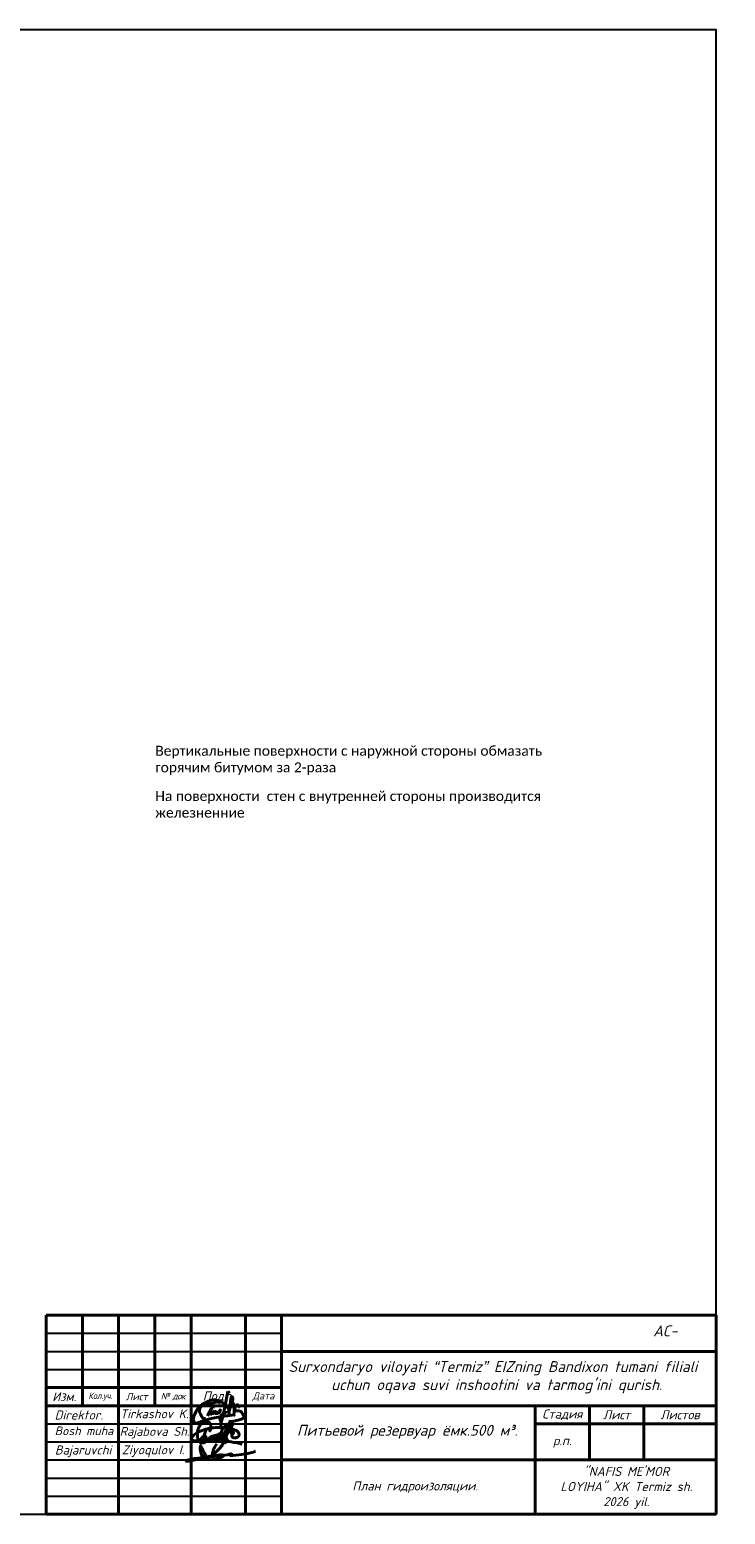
# Model space of a CAD drawing. Header units: millimetres. Extents: x -3143211 to -2549809, y 1060331 to 1341741.
# Tile 8 of 141: x -3076750 to -3057547, y 1119305 to 1160305. Entities that reach past the tile are written whole.
import ezdxf

# ---------------------------------------------------------------- set-up
doc = ezdxf.new("R2010")
doc.units = ezdxf.units.MM
doc.layers.add('(002) Рамка', color=7, linetype='Continuous')
doc.styles.add('ISOCPEUR', font='isocpeui.ttf', dxfattribs={"height": 250})
doc.styles.get("Standard").update_dxf_attribs({"font": 'isocpeui.ttf'})
doc.styles.add('V@ler@Live', font='isocpeui.ttf')

# ---------------------------------------------------------------- blocks, each defined once
blk = doc.blocks.new('ghfgj jghjmhg jjbkm jkm')
at = {"color": 5, "linetype": 'ByBlock', "lineweight": 40}
for points in [[(-254.12, -8185.87), (-253.9, -8185.82), (-253.74, -8185.78), (-253.55, -8185.63), (-253.51, -8185.51), (-253.5, -8185.43), (-253.51, -8185.3), (-253.56, -8185.19), (-253.6, -8185.09), (-253.66, -8185.02), (-253.75, -8184.96), (-253.85, -8184.92), (-253.94, -8184.88), (-254.03, -8184.84), (-254.1, -8184.84), (-254.19, -8184.85), (-254.27, -8184.88), (-254.32, -8184.93), (-254.37, -8185.02), (-254.4, -8185.1), (-254.39, -8185.21), (-254.33, -8185.34), (-254.28, -8185.45), (-254.21, -8185.54), (-254.12, -8185.61), (-254.02, -8185.68), (-253.92, -8185.74), (-253.82, -8185.8), (-253.82, -8185.8), (-253.76, -8185.91), (-253.77, -8185.94), (-253.82, -8185.97), (-253.89, -8186.03), (-253.95, -8186.11), (-254.01, -8186.18), (-254.04, -8186.27), (-254.07, -8186.34), (-254.08, -8186.44), (-254.05, -8186.53), (-254.03, -8186.62), (-253.98, -8186.7), (-253.92, -8186.77), (-253.84, -8186.85), (-253.78, -8186.91), (-253.73, -8186.97), (-253.64, -8187.02), (-253.58, -8187.04), (-253.52, -8187.05), (-253.46, -8187.06), (-253.38, -8187.07), (-253.28, -8187.07), (-253.18, -8187.08), (-253.1, -8187.08), (-253.03, -8187.07), (-252.94, -8187.07), (-252.86, -8187.06), (-252.76, -8187.05), (-252.69, -8187.05), (-252.61, -8187.04), (-252.55, -8187.02), (-252.48, -8187), (-252.43, -8186.98), (-252.36, -8186.95), (-252.29, -8186.92), (-252.24, -8186.9), (-252.18, -8186.87), (-252.14, -8186.84), (-252.09, -8186.81), (-252.04, -8186.78), (-251.99, -8186.73), (-251.96, -8186.7), (-251.91, -8186.65), (-251.87, -8186.61), (-251.84, -8186.56), (-251.82, -8186.52), (-251.78, -8186.43), (-251.74, -8186.32), (-251.7, -8186.18), (-251.67, -8186.04), (-251.67, -8185.93), (-251.67, -8185.84), (-251.7, -8185.76), (-251.74, -8185.66), (-251.78, -8185.55), (-251.84, -8185.46), (-251.91, -8185.36), (-251.99, -8185.24), (-252.07, -8185.14), (-252.18, -8185.04), (-252.3, -8184.94), (-252.43, -8184.86), (-252.58, -8184.77), (-252.84, -8184.65), (-253.04, -8184.57), (-253.31, -8184.48), (-253.69, -8184.34), (-254.02, -8184.22), (-254.4, -8184.14), (-254.97, -8183.99), (-255.26, -8183.95), (-255.57, -8183.9), (-255.82, -8183.86), (-256.1, -8183.85), (-256.38, -8183.8), (-257.05, -8183.75), (-257.45, -8183.75), (-257.92, -8183.74), (-258.19, -8183.75), (-259.16, -8183.78), (-259.99, -8183.83), (-260.63, -8183.91), (-261.2, -8183.99), (-261.98, -8184.18), (-262.58, -8184.34), (-263.58, -8184.7), (-264.46, -8185.07), (-265.01, -8185.31), (-265.4, -8185.54), (-265.96, -8185.89), (-266.37, -8186.23), (-266.53, -8186.4), (-266.67, -8186.54), (-266.78, -8186.65), (-266.86, -8186.73), (-266.94, -8186.85), (-267, -8186.95), (-267.04, -8187.06), (-267.07, -8187.19), (-267.06, -8187.29), (-267.03, -8187.44), (-266.97, -8187.56), (-266.91, -8187.66), (-266.83, -8187.75), (-266.75, -8187.84), (-266.67, -8187.89), (-266.55, -8187.94), (-266.42, -8187.98), (-266.33, -8188.01), (-266.26, -8188.02), (-266.13, -8188.04), (-265.99, -8188.06), (-265.8, -8188.08), (-265.56, -8188.09), (-265.34, -8188.09), (-265.08, -8188.07), (-264.93, -8188.06), (-264.83, -8188.05), (-264.55, -8188.03), (-264.33, -8187.99), (-264.11, -8187.96), (-263.82, -8187.91), (-263.6, -8187.86), (-263.31, -8187.82), (-262.96, -8187.78), (-262.71, -8187.73), (-262.33, -8187.69), (-261.88, -8187.67), (-261.47, -8187.66), (-261.12, -8187.65), (-260.83, -8187.6), (-260.44, -8187.62), (-259.84, -8187.64), (-259.56, -8187.65), (-259.12, -8187.68), (-258.65, -8187.7), (-258.07, -8187.73), (-257.59, -8187.79), (-257.07, -8187.87), (-256.72, -8187.9), (-256.52, -8187.92), (-256.35, -8187.94), (-256.02, -8187.97), (-255.72, -8188.04), (-255.41, -8188.12), (-254.87, -8188.24), (-254.39, -8188.34), (-254.14, -8188.4), (-253.79, -8188.47), (-253.42, -8188.55), (-252.82, -8188.64), (-252.33, -8188.75), (-251.87, -8188.84), (-251.4, -8188.97), (-251.1, -8189.05), (-250.73, -8189.15)], [(-261.31, -8185.11), (-261.13, -8184.8), (-260.98, -8184.44), (-260.83, -8184.1), (-260.77, -8183.74), (-260.77, -8183.33), (-260.84, -8183.04), (-260.94, -8182.72), (-261.1, -8182.45), (-261.24, -8182.27), (-261.41, -8182.13), (-261.62, -8182.06), (-261.9, -8181.99), (-262.16, -8181.99), (-262.45, -8182.02), (-262.71, -8182.09), (-263.01, -8182.18), (-263.21, -8182.28), (-263.56, -8182.45), (-264.11, -8182.93), (-264.37, -8183.23), (-264.55, -8183.47), (-264.7, -8183.74), (-264.8, -8183.97), (-264.9, -8184.28), (-265, -8184.61), (-265.09, -8184.89), (-265.13, -8185.31), (-265.15, -8185.69), (-265.12, -8186.51), (-265.09, -8186.93), (-265.04, -8187.29), (-264.92, -8187.73), (-264.78, -8187.96), (-264.64, -8188.12), (-264.45, -8188.27), (-264.32, -8188.36), (-264.16, -8188.48), (-263.95, -8188.61), (-263.68, -8188.73), (-263.56, -8188.75), (-263.38, -8188.75), (-263.2, -8188.74), (-263.02, -8188.68), (-262.84, -8188.57), (-262.69, -8188.42), (-262.59, -8188.25), (-262.52, -8188.12), (-262.41, -8187.9), (-262.33, -8187.69), (-262.3, -8187.5), (-262.26, -8187.31), (-262.28, -8187.17), (-262.31, -8186.97), (-262.36, -8186.84), (-262.45, -8186.73), (-262.56, -8186.64), (-262.73, -8186.58), (-262.89, -8186.59), (-263.01, -8186.62), (-263.19, -8186.68), (-263.41, -8186.81), (-263.72, -8187.06), (-263.88, -8187.25), (-263.98, -8187.39), (-264.08, -8187.51), (-264.14, -8187.64), (-264.2, -8187.77), (-264.24, -8187.93), (-264.28, -8188.14), (-264.29, -8188.31), (-264.26, -8188.51), (-264.16, -8188.67), (-264.1, -8188.78), (-264.05, -8188.82), (-264.02, -8188.82), (-263.97, -8188.8), (-263.94, -8188.76), (-263.9, -8188.7), (-263.85, -8188.61), (-263.54, -8187.99), (-263.32, -8187.47), (-263.12, -8186.97), (-262.97, -8186.37), (-262.66, -8185.37), (-262.49, -8184.87), (-262.44, -8184.66), (-262.42, -8184.64), (-262.41, -8184.62), (-262.39, -8184.62), (-262.37, -8184.63), (-262.36, -8184.64), (-262.36, -8184.67), (-262.36, -8184.69), (-262.37, -8184.71), (-262.38, -8184.74)], [(-261.91, -8188.06), (-261.82, -8187.85), (-261.76, -8187.75), (-261.72, -8187.7), (-261.67, -8187.6), (-261.55, -8187.48), (-261.46, -8187.39), (-261.37, -8187.28), (-261.3, -8187.19), (-261.16, -8187.1), (-261.1, -8187.05), (-261, -8186.94), (-260.91, -8186.85), (-260.83, -8186.81), (-260.75, -8186.76), (-260.66, -8186.71), (-260.58, -8186.66), (-260.51, -8186.61), (-260.44, -8186.57), (-260.38, -8186.54), (-260.32, -8186.52), (-260.26, -8186.51), (-260.22, -8186.51), (-260.19, -8186.53), (-260.18, -8186.54), (-260.16, -8186.58), (-260.14, -8186.65), (-260.15, -8186.71), (-260.15, -8186.76), (-260.17, -8186.81), (-260.19, -8186.86), (-260.2, -8186.9), (-260.24, -8187.01), (-260.26, -8187.11), (-260.27, -8187.17), (-260.29, -8187.21), (-260.32, -8187.29), (-260.35, -8187.37), (-260.38, -8187.43), (-260.41, -8187.49), (-260.47, -8187.62), (-260.52, -8187.67), (-260.56, -8187.77), (-260.6, -8187.82), (-260.66, -8187.9), (-260.7, -8187.94), (-260.73, -8187.99), (-260.76, -8188.02), (-260.79, -8188.05), (-260.82, -8188.09), (-260.86, -8188.12), (-260.89, -8188.15), (-260.93, -8188.18), (-260.96, -8188.21), (-261, -8188.23), (-261.04, -8188.26), (-261.08, -8188.27), (-261.1, -8188.25), (-261.1, -8188.22), (-261.1, -8188.19), (-261.09, -8188.15), (-261.08, -8188.12), (-261.06, -8188.06), (-261.04, -8188.01), (-261.02, -8187.96), (-261, -8187.92), (-260.96, -8187.85), (-260.93, -8187.79), (-260.89, -8187.71), (-260.88, -8187.68), (-260.84, -8187.63), (-260.77, -8187.53), (-260.75, -8187.48), (-260.74, -8187.45), (-260.71, -8187.4), (-260.69, -8187.35), (-260.66, -8187.31), (-260.63, -8187.27), (-260.6, -8187.22), (-260.57, -8187.19), (-260.54, -8187.14), (-260.5, -8187.1), (-260.47, -8187.07), (-260.44, -8187.02), (-260.4, -8186.98), (-260.38, -8186.96), (-260.36, -8186.94), (-260.34, -8186.92), (-260.32, -8186.89), (-260.3, -8186.86), (-260.28, -8186.83), (-260.25, -8186.78), (-260.21, -8186.75), (-260.15, -8186.7), (-260.11, -8186.66), (-260.05, -8186.6), (-259.98, -8186.55), (-259.9, -8186.51), (-259.83, -8186.45), (-259.75, -8186.42), (-259.7, -8186.4), (-259.64, -8186.37), (-259.58, -8186.35), (-259.51, -8186.34), (-259.45, -8186.32), (-259.39, -8186.3), (-259.34, -8186.28), (-259.28, -8186.28), (-259.24, -8186.27), (-259.17, -8186.27), (-259.12, -8186.28), (-259.08, -8186.33), (-259.05, -8186.37), (-259.01, -8186.42), (-259, -8186.47), (-258.99, -8186.51), (-258.98, -8186.58), (-258.99, -8186.62), (-259, -8186.68), (-259, -8186.76), (-259.02, -8186.81), (-259.04, -8186.88), (-259.06, -8186.94), (-259.09, -8187.01), (-259.11, -8187.08), (-259.14, -8187.16), (-259.17, -8187.22), (-259.23, -8187.3), (-259.27, -8187.37), (-259.32, -8187.45), (-259.37, -8187.52), (-259.43, -8187.59), (-259.47, -8187.65), (-259.52, -8187.72), (-259.58, -8187.77), (-259.66, -8187.78), (-259.72, -8187.77), (-259.78, -8187.75), (-259.78, -8187.71), (-259.78, -8187.65), (-259.76, -8187.61), (-259.75, -8187.55), (-259.73, -8187.52), (-259.71, -8187.48), (-259.68, -8187.44), (-259.65, -8187.39), (-259.62, -8187.34), (-259.59, -8187.28), (-259.55, -8187.24), (-259.52, -8187.17), (-259.47, -8187.1), (-259.43, -8187.03), (-259.38, -8186.94), (-259.33, -8186.83), (-259.25, -8186.73), (-259.21, -8186.65), (-259.19, -8186.6), (-259.16, -8186.53), (-259.11, -8186.46), (-259.08, -8186.41), (-259.04, -8186.38), (-258.99, -8186.35), (-258.94, -8186.3), (-258.87, -8186.25), (-258.79, -8186.2), (-258.73, -8186.14), (-258.66, -8186.11), (-258.58, -8186.08), (-258.51, -8186.06), (-258.43, -8186.05), (-258.37, -8186.04), (-258.3, -8186.05), (-258.24, -8186.08), (-258.17, -8186.14), (-258.14, -8186.2), (-258.11, -8186.28), (-258.1, -8186.34), (-258.11, -8186.41), (-258.12, -8186.47), (-258.14, -8186.54), (-258.15, -8186.59), (-258.17, -8186.66), (-258.19, -8186.72), (-258.2, -8186.78), (-258.2, -8186.82), (-258.22, -8186.86), (-258.23, -8186.89), (-258.25, -8186.92), (-258.26, -8186.95), (-258.29, -8186.99), (-258.32, -8187.02), (-258.34, -8187.05), (-258.39, -8187.11), (-258.43, -8187.16), (-258.47, -8187.21), (-258.52, -8187.26), (-258.56, -8187.3), (-258.6, -8187.34), (-258.66, -8187.39), (-258.71, -8187.42), (-258.76, -8187.45), (-258.81, -8187.46), (-258.87, -8187.47), (-258.92, -8187.46), (-258.97, -8187.43), (-259, -8187.37), (-259, -8187.33), (-258.99, -8187.29), (-258.97, -8187.22), (-258.94, -8187.15), (-258.92, -8187.1), (-258.9, -8187.04), (-258.87, -8186.98), (-258.83, -8186.92), (-258.79, -8186.83), (-258.73, -8186.76), (-258.69, -8186.69), (-258.64, -8186.6), (-258.59, -8186.53), (-258.52, -8186.39), (-258.45, -8186.3), (-258.4, -8186.23), (-258.37, -8186.19), (-258.33, -8186.13), (-258.27, -8186.07), (-258.27, -8186.07), (-258.2, -8185.98), (-258.14, -8185.89), (-258.09, -8185.82), (-258.02, -8185.76), (-257.94, -8185.7), (-257.9, -8185.67), (-257.82, -8185.66), (-257.78, -8185.64), (-257.74, -8185.64), (-257.71, -8185.65), (-257.67, -8185.67), (-257.64, -8185.68), (-257.63, -8185.7), (-257.61, -8185.72), (-257.59, -8185.75), (-257.57, -8185.79), (-257.56, -8185.83), (-257.55, -8185.87), (-257.55, -8185.91), (-257.55, -8185.96), (-257.55, -8186.03), (-257.56, -8186.07), (-257.56, -8186.08), (-257.57, -8186.15), (-257.59, -8186.21), (-257.61, -8186.3), (-257.64, -8186.38), (-257.66, -8186.44), (-257.67, -8186.48), (-257.68, -8186.51), (-257.71, -8186.54), (-257.75, -8186.6), (-257.8, -8186.67), (-257.83, -8186.72), (-257.86, -8186.76), (-257.9, -8186.81), (-257.94, -8186.88), (-257.98, -8186.93), (-258, -8186.95), (-258.03, -8187), (-258.06, -8187.06), (-258.11, -8187.11), (-258.14, -8187.15), (-258.19, -8187.21), (-258.24, -8187.27), (-258.25, -8187.29), (-258.28, -8187.33), (-258.29, -8187.35), (-258.32, -8187.39), (-258.34, -8187.43), (-258.37, -8187.43), (-258.37, -8187.42), (-258.36, -8187.39), (-258.34, -8187.37), (-258.33, -8187.36), (-258.31, -8187.35), (-258.29, -8187.34), (-258.26, -8187.34), (-258.24, -8187.33), (-258.21, -8187.33), (-258.19, -8187.32), (-258.17, -8187.31), (-258.16, -8187.3), (-258.14, -8187.29), (-258.12, -8187.27), (-258.07, -8187.24), (-258.03, -8187.21), (-257.98, -8187.19), (-257.95, -8187.16), (-257.9, -8187.14), (-257.87, -8187.12), (-257.84, -8187.09), (-257.79, -8187.07), (-257.75, -8187.03), (-257.72, -8186.99), (-257.69, -8186.96), (-257.65, -8186.92), (-257.62, -8186.9), (-257.6, -8186.88), (-257.56, -8186.85), (-257.53, -8186.81), (-257.48, -8186.78), (-257.44, -8186.74), (-257.38, -8186.69), (-257.35, -8186.66), (-257.31, -8186.62), (-257.23, -8186.55), (-257.19, -8186.5), (-257.11, -8186.42), (-257.09, -8186.38), (-257.05, -8186.35), (-257.02, -8186.32), (-256.95, -8186.25), (-256.89, -8186.21), (-256.84, -8186.14), (-256.8, -8186.1), (-256.75, -8186.04), (-256.69, -8185.98), (-256.62, -8185.91), (-256.51, -8185.83), (-256.44, -8185.76), (-256.35, -8185.66), (-256.25, -8185.58), (-256.13, -8185.49), (-256.02, -8185.4), (-255.95, -8185.32), (-255.88, -8185.25), (-255.84, -8185.19), (-255.77, -8185.12), (-255.73, -8185.07), (-255.68, -8185.03), (-255.64, -8184.98), (-255.58, -8184.94), (-255.53, -8184.88), (-255.49, -8184.83), (-255.41, -8184.76), (-255.34, -8184.69), (-255.27, -8184.63), (-255.19, -8184.52), (-255.12, -8184.44), (-255.03, -8184.33), (-254.95, -8184.24), (-254.87, -8184.16), (-254.79, -8184.07), (-254.68, -8183.95), (-254.62, -8183.87), (-254.55, -8183.8), (-254.44, -8183.7), (-254.37, -8183.64), (-254.29, -8183.57), (-254.22, -8183.49), (-254.18, -8183.4), (-254.14, -8183.31), (-254.1, -8183.19), (-254.04, -8183.1), (-253.99, -8183), (-253.98, -8182.94), (-253.95, -8182.84), (-253.96, -8182.75), (-253.96, -8182.67), (-253.96, -8182.59), (-253.98, -8182.53), (-254, -8182.46), (-254, -8182.41), (-254.01, -8182.37), (-254.01, -8182.32), (-254.02, -8182.27), (-254.05, -8182.2), (-254.07, -8182.14), (-254.08, -8182.09), (-254.1, -8182.05), (-254.11, -8182.01), (-254.14, -8181.97), (-254.16, -8181.92), (-254.2, -8181.91), (-254.23, -8181.9), (-254.26, -8181.89), (-254.3, -8181.91), (-254.35, -8181.94), (-254.43, -8181.95), (-254.47, -8181.99), (-254.53, -8182.04), (-254.57, -8182.08), (-254.64, -8182.12), (-254.69, -8182.17), (-254.76, -8182.23), (-254.81, -8182.27), (-254.87, -8182.35), (-254.96, -8182.46), (-255, -8182.55), (-255.07, -8182.66), (-255.12, -8182.79), (-255.15, -8182.86), (-255.19, -8182.97), (-255.27, -8183.13), (-255.37, -8183.34), (-255.41, -8183.43), (-255.53, -8183.68), (-255.67, -8183.97), (-256, -8184.65), (-256.31, -8185.35), (-256.67, -8186.19), (-256.9, -8186.73), (-257.1, -8187.18), (-257.41, -8187.89), (-257.54, -8188.2)], [(-253.34, -8182.28), (-253.56, -8182.65), (-253.77, -8183), (-254.11, -8183.59), (-254.52, -8184.3), (-254.91, -8184.96), (-255.39, -8185.76), (-255.74, -8186.34), (-256.11, -8187.1), (-256.54, -8187.95), (-256.73, -8188.33), (-256.84, -8188.57), (-256.93, -8188.74), (-256.92, -8188.8), (-256.89, -8188.85), (-256.86, -8188.86), (-256.81, -8188.84), (-256.74, -8188.83), (-256.64, -8188.81), (-256.56, -8188.79), (-256.47, -8188.76), (-256.39, -8188.73), (-256.31, -8188.7), (-256.23, -8188.63), (-256.13, -8188.56), (-256, -8188.5), (-255.91, -8188.43), (-255.81, -8188.37), (-255.75, -8188.32), (-255.67, -8188.28), (-255.63, -8188.22), (-255.59, -8188.15), (-255.56, -8188.11), (-255.5, -8188.03), (-255.46, -8187.96), (-255.44, -8187.92), (-255.45, -8187.85), (-255.46, -8187.79), (-255.5, -8187.71), (-255.54, -8187.64), (-255.58, -8187.57), (-255.61, -8187.51), (-255.65, -8187.45), (-255.7, -8187.36), (-255.76, -8187.29), (-255.8, -8187.25), (-255.85, -8187.2), (-255.9, -8187.14), (-255.94, -8187.09), (-255.98, -8187.05), (-256.02, -8187), (-256.07, -8186.95), (-256.18, -8186.86), (-256.26, -8186.79), (-256.33, -8186.71), (-256.41, -8186.65), (-256.47, -8186.6), (-256.58, -8186.49), (-256.65, -8186.42), (-256.71, -8186.36), (-256.79, -8186.28), (-257.01, -8186.05), (-257.11, -8185.94), (-257.19, -8185.79), (-257.27, -8185.64), (-257.33, -8185.47), (-257.37, -8185.32), (-257.38, -8185.12), (-257.35, -8184.97), (-257.32, -8184.85), (-257.27, -8184.71), (-257.23, -8184.56), (-257.16, -8184.36), (-257.04, -8184.14), (-256.93, -8184), (-256.82, -8183.83), (-256.71, -8183.73), (-256.61, -8183.62), (-256.49, -8183.55), (-256.34, -8183.46), (-256.22, -8183.4), (-256.1, -8183.33), (-255.94, -8183.23), (-255.78, -8183.18), (-255.62, -8183.13), (-255.47, -8183.08), (-255.27, -8183.05), (-255.11, -8183.03), (-254.91, -8183), (-254.69, -8183), (-254.47, -8183.01), (-254.3, -8183.05), (-254.08, -8183.21), (-253.99, -8183.39)]]:
    blk.add_lwpolyline(points, dxfattribs=at)
blk = doc.blocks.new('dhfdgh xfghfgh ffnhjmgmgvbnfgg')
at = {"color": 5, "lineweight": 40, "ltscale": 0.5}
for p, q in [((1479206, -21938), (1479191, -22031)), ((1479223, -21865), (1479206, -21938)), ((1479232, -21840), (1479223, -21865)), ((1479249, -21856), (1479232, -21840)), ((1479259, -21871), (1479249, -21856)), ((1479272, -21891), (1479259, -21871)), ((1479087, -22472), (1479140, -22415)), ((1479134, -22332), (1479107, -22459)), ((1479156, -22246), (1479134, -22332)), ((1479140, -22415), (1479151, -22408)), ((1479150, -22450), (1479148, -22470)), ((1479155, -22412), (1479150, -22450)), ((1479151, -22408), (1479154, -22407)), ((1479154, -22407), (1479155, -22408)), ((1479155, -22408), (1479155, -22412)), ((1479166, -22194), (1479156, -22246)), ((1479186, -22087), (1479166, -22194)), ((1479191, -22031), (1479186, -22087)), ((1479000, -22618), (1479005, -22595)), ((1479005, -22637), (1479000, -22618)), ((1479005, -22595), (1479014, -22576)), ((1479011, -22653), (1479005, -22637)), ((1479022, -22680), (1479011, -22653)), ((1479014, -22576), (1479036, -22544)), ((1479019, -22877), (1479038, -22760)), ((1479020, -22878), (1479019, -22877)), ((1479022, -22878), (1479020, -22878)), ((1479031, -22709), (1479022, -22680)), ((1479023, -22878), (1479022, -22878)), ((1479032, -22801), (1479023, -22878)), ((1479036, -22732), (1479031, -22709)), ((1479052, -22687), (1479032, -22801)), ((1479036, -22544), (1479050, -22522)), ((1479037, -22753), (1479036, -22732)), ((1479038, -22760), (1479037, -22753)), ((1479050, -22522), (1479087, -22472)), ((1479072, -22596), (1479052, -22687)), ((1479107, -22459), (1479072, -22596)), ((1479148, -22470), (1479149, -22483)), ((1479149, -22483), (1479151, -22492)), ((1479151, -22492), (1479158, -22500))]:
    blk.add_line(p, q, dxfattribs=at)
for points in [[(1479224, -22461), (1479241, -22423), (1479263, -22388), (1479286, -22338), (1479310, -22292), (1479322, -22264), (1479330, -22239), (1479338, -22215), (1479346, -22183), (1479354, -22152), (1479360, -22124), (1479365, -22096), (1479367, -22070), (1479369, -22045), (1479368, -22026), (1479364, -22015), (1479359, -22001), (1479353, -21992), (1479349, -21988), (1479343, -21990), (1479338, -21999), (1479325, -22026), (1479317, -22050), (1479303, -22121), (1479295, -22194), (1479288, -22255), (1479285, -22289), (1479287, -22329), (1479273, -22379), (1479269, -22399), (1479267, -22423), (1479266, -22510), (1479267, -22423), (1479264, -22393), (1479257, -22371), (1479245, -22338), (1479230, -22312), (1479213, -22288), (1479197, -22267), (1479163, -22229), (1479123, -22191), (1479078, -22165), (1479048, -22150), (1479017, -22138), (1478960, -22115), (1478920, -22095), (1478874, -22081), (1478828, -22076), (1478795, -22076), (1478757, -22086), (1478724, -22099), (1478682, -22118), (1478638, -22137), (1478583, -22162), (1478528, -22189), (1478491, -22208), (1478456, -22235), (1478431, -22255), (1478400, -22283), (1478364, -22333), (1478328, -22399), (1478297, -22467), (1478272, -22526), (1478245, -22599), (1478244, -22642), (1478258, -22687), (1478271, -22724), (1478283, -22739), (1478299, -22746), (1478333, -22741), (1478419, -22713), (1478544, -22668), (1478713, -22620), (1478849, -22592), (1478951, -22572), (1479044, -22558), (1479219, -22534), (1479347, -22518), (1479408, -22511), (1479401, -22525), (1479395, -22539)], [(1478590, -22609), (1478563, -22611), (1478536, -22606), (1478508, -22594), (1478492, -22572), (1478477, -22543), (1478457, -22505), (1478436, -22461), (1478424, -22427), (1478418, -22390), (1478420, -22362), (1478428, -22331), (1478450, -22291), (1478476, -22262), (1478517, -22234), (1478557, -22216), (1478609, -22205), (1478683, -22191), (1478773, -22173), (1478857, -22158), (1478923, -22138), (1478971, -22125), (1478994, -22118), (1479019, -22100), (1478992, -22128), (1478984, -22142), (1478977, -22157), (1478975, -22170), (1478974, -22182), (1478970, -22188)], [(1478815, -22321), (1478813, -22292), (1478811, -22258), (1478794, -22275), (1478764, -22325), (1478645, -22532)], [(1478786, -22391), (1478727, -22519)], [(1478846, -22385), (1478807, -22466), (1478802, -22481), (1478800, -22494), (1478800, -22502)], [(1478907, -22386), (1478897, -22404), (1478885, -22424), (1478879, -22440), (1478875, -22452), (1478877, -22464), (1478883, -22471), (1478896, -22473), (1478913, -22473), (1478938, -22461), (1478961, -22447), (1478982, -22427), (1479002, -22408), (1479014, -22394), (1479018, -22382), (1479015, -22375), (1479011, -22368), (1479007, -22368), (1479005, -22370), (1479005, -22373), (1479000, -22386), (1478997, -22398), (1478993, -22411), (1478991, -22421), (1478990, -22431), (1478991, -22441), (1478994, -22446), (1478997, -22450), (1479003, -22454), (1479010, -22458), (1479016, -22458), (1479021, -22458)], [(1479406, -22374), (1479409, -22371), (1479414, -22366), (1479421, -22364), (1479428, -22365), (1479436, -22369), (1479442, -22378), (1479450, -22386), (1479461, -22390), (1479473, -22392), (1479487, -22392), (1479513, -22394), (1479539, -22395), (1479569, -22403), (1479595, -22415), (1479614, -22428), (1479628, -22445), (1479646, -22471), (1479661, -22498), (1479681, -22526), (1479687, -22537), (1479687, -22560), (1479684, -22579), (1479675, -22591), (1479656, -22609), (1479642, -22621), (1479610, -22634), (1479580, -22644), (1479519, -22659), (1479477, -22667), (1479435, -22675), (1479378, -22687), (1479338, -22693), (1479306, -22697), (1479276, -22700), (1479260, -22700)], [(1479375, -22225), (1479399, -22187), (1479408, -22471), (1479406, -22364), (1479416, -22351), (1479426, -22333), (1479442, -22289), (1479460, -22262), (1479482, -22228), (1479492, -22220), (1479503, -22219), (1479516, -22225), (1479531, -22244), (1479541, -22265), (1479548, -22281), (1479549, -22285), (1479547, -22292), (1479546, -22295)]]:
    blk.add_lwpolyline(points, dxfattribs=at)
blk = doc.blocks.new('65616152')
at = {"color": 5, "lineweight": 40, "true_color": 0x0000f5}
for points in [[(1279415, 265228), (1279057, 264705), (1278598, 264034), (1278382, 263509), (1278134, 263078), (1277994, 262545), (1277851, 262004), (1277776, 261556), (1277737, 261115), (1277701, 260716), (1277722, 260496), (1277730, 260167), (1277796, 259731), (1278018, 259441), (1278309, 259225), (1278601, 259127), (1278991, 259098), (1279387, 259094), (1279889, 259189), (1280352, 259407), (1281030, 259696), (1281576, 259928), (1281931, 260200), (1282034, 260401), (1281915, 260623), (1281551, 260802), (1281087, 260808), (1280787, 260808), (1280423, 260740), (1278109, 260488), (1276657, 260251), (1273700, 259801), (1271955, 259526), (1270532, 259301), (1269315, 259055), (1268808, 258966), (1268177, 258779), (1267649, 258632), (1267284, 258500), (1267248, 258412), (1267248, 258332), (1267308, 258272), (1267394, 258235), (1267537, 258235), (1267798, 258265), (1268152, 258306), (1268635, 258416), (1270126, 258669), (1271729, 258942), (1273456, 259235), (1275247, 259448), (1276608, 259807), (1278166, 260278), (1279164, 260481), (1280050, 260662), (1280154, 260639), (1280222, 260575), (1280266, 260538), (1280286, 260413), (1280230, 260351), (1280112, 260149), (1279962, 259982), (1279798, 259901), (1279639, 259901), (1279532, 259986), (1279532, 260140), (1279619, 260220), (1279823, 260292), (1280029, 260305), (1280257, 260260), (1280465, 260227), (1280574, 260185), (1280628, 260118), (1280634, 260043), (1280629, 259995), (1280611, 259940), (1280586, 259895), (1280481, 259863), (1280375, 259863), (1280289, 259889), (1280212, 259951), (1280204, 260034), (1280218, 260112), (1280244, 260181), (1280300, 260215), (1280515, 260227), (1280771, 260244), (1280828, 260248), (1280864, 260248), (1280895, 260239), (1280924, 260227), (1280964, 260203), (1280979, 260186), (1280980, 260156), (1280974, 260129), (1280946, 260081), (1280921, 260037), (1280844, 259996), (1280779, 259986), (1280731, 260016), (1280717, 260057), (1280717, 260098), (1280753, 260174), (1280828, 260200), (1280911, 260207), (1281178, 260270), (1281517, 260320), (1281866, 260434), (1282075, 260502), (1282650, 260656), (1283660, 260868), (1284229, 260987), (1284438, 261031), (1284872, 261121), (1285210, 261192), (1285303, 261186), (1285343, 261126), (1285343, 261065), (1285294, 261016), (1285139, 260982), (1285029, 260923), (1284933, 260873), (1284796, 260768), (1284756, 260700), (1284730, 260601), (1284760, 260561), (1284805, 260502), (1284929, 260533), (1285893, 260609), (1287154, 260721), (1288182, 260812), (1289325, 261007), (1290754, 261222), (1291857, 261388), (1292886, 261648), (1294011, 261945), (1294504, 262120), (1294798, 262268)], [(1281686, 264696), (1280112, 262946), (1279339, 262085), (1278484, 261359), (1277785, 260766), (1276609, 260060), (1275744, 259541), (1275063, 259376), (1274447, 259568), (1273996, 259965), (1273640, 260471), (1273243, 261332), (1272956, 262330), (1272845, 263146), (1272845, 263773), (1272899, 264287), (1273004, 264324), (1273111, 264236), (1273275, 264022), (1273734, 263260), (1274076, 262456), (1274414, 261823), (1274730, 261257), (1275006, 260715), (1275242, 260425)], [(1281686, 264696), (1281695, 264710), (1281696, 264715), (1281696, 264720), (1281694, 264726), (1281689, 264735), (1281682, 264745), (1281671, 264754), (1281659, 264758), (1281649, 264764), (1281632, 264769), (1281615, 264770), (1281595, 264770), (1281576, 264768), (1281566, 264766), (1281556, 264763), (1281543, 264757), (1281533, 264746), (1281505, 264697), (1281469, 264630), (1281184, 263973)]]:
    blk.add_lwpolyline(points, dxfattribs=at)

msp = doc.modelspace()

# ---------------------------------------------------------------- linework, layer by layer
at = {"color": 0, "lineweight": 40, "ltscale": 100}
for p, q in [((-3076296.73173, 1124804.62022), (-3057796.73173, 1124804.62022)), ((-3076296.73173, 1124804.62022), (-3076296.73173, 1119304.62022)), ((-3075296.73173, 1124804.62022), (-3075296.73173, 1122304.62022)), ((-3074296.73173, 1124804.62022), (-3074296.73173, 1119304.62022)), ((-3073296.73173, 1124804.62022), (-3073296.73173, 1122304.62022)), ((-3072296.73173, 1124804.62022), (-3072296.73173, 1119304.62022)), ((-3070796.73173, 1124804.62022), (-3070796.73173, 1119304.62022)), ((-3069796.73173, 1124804.62022), (-3069796.73173, 1119304.62022)), ((-3057796.73173, 1124804.62022), (-3057796.73173, 1119304.62022)), ((-3069796.73173, 1123804.62022), (-3057796.73173, 1123804.62022)), ((-3076296.73173, 1122804.62022), (-3069796.73173, 1122804.62022)), ((-3076296.73173, 1122304.62022), (-3057796.73173, 1122304.62022)), ((-3062796.73173, 1122304.62022), (-3062796.73173, 1119304.62022)), ((-3061296.73173, 1122304.62022), (-3061296.73173, 1120804.62022)), ((-3059796.73173, 1122304.62022), (-3059796.73173, 1120804.62022)), ((-3062796.73173, 1121804.62022), (-3057796.73173, 1121804.62022)), ((-3069796.73173, 1120804.62022), (-3057796.73173, 1120804.62022)), ((-3076296.73173, 1119304.62022), (-3057796.73173, 1119304.62022))]:
    msp.add_line(p, q, dxfattribs=at)
at = {"color": 0, "ltscale": 100}
for p, q in [((-3076296.73173, 1124304.62022), (-3069796.73173, 1124304.62022)), ((-3076296.73173, 1123804.62022), (-3069796.73173, 1123804.62022)), ((-3076296.73173, 1123304.62022), (-3069796.73173, 1123304.62022)), ((-3076296.73173, 1121804.62022), (-3069796.73173, 1121804.62022)), ((-3076296.73173, 1121304.62022), (-3069796.73173, 1121304.62022)), ((-3076296.73173, 1120804.62022), (-3069796.73173, 1120804.62022)), ((-3076296.73173, 1120304.62022), (-3069796.73173, 1120304.62022)), ((-3076296.73173, 1119804.62022), (-3069796.73173, 1119804.62022))]:
    msp.add_line(p, q, dxfattribs=at)
at = {"color": 0}
msp.add_lwpolyline([(-3114696.73173, 1119304.62022), (-3057796.73173, 1119304.62022), (-3057796.73173, 1160304.62022), (-3114696.73173, 1160304.62022)], close=True, dxfattribs=at)

# ---------------------------------------------------------------- block references
at = {"lineweight": 40, "xscale": 0.9677430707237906, "yscale": 0.9677430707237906, "zscale": 0.9677430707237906}
msp.add_blockref('dhfdgh xfghfgh ffnhjmgmgvbnfgg', (-4502793.47146, 1143833.19038), dxfattribs=at)
at = {"color": 0, "xscale": 85.50048011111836, "yscale": 85.50048011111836, "zscale": 85.50048011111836}
msp.add_blockref('ghfgj jghjmhg jjbkm jkm', (-3049449.19058, 1821417.24719), dxfattribs=at)
at = {"color": 0, "ltscale": 100, "xscale": 0.06931321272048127, "yscale": 0.06931321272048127, "zscale": 0.06931321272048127}
msp.add_blockref('65616152', (-3160266.77846, 1102868.9045), dxfattribs=at)

# ---------------------------------------------------------------- texts
at = {"layer": '(002) Рамка', "insert": (-3069699.28716, 1123534.63865), "char_height": 300, "width": 11750.9206449, "attachment_point": 1}
msp.add_mtext('\\pi96.71032;Surxondaryo viloyati “Termiz” EIZning Bandixon tumani filiali \\P\\pi1273.1876;uchun oqava suvi inshootini va tarmog’ini qurish.', dxfattribs=at)
at = {"color": 0, "lineweight": 35, "char_height": 300, "width": 11240.9825546, "attachment_point": 1}
for s, insert in [('{\\fCalibri|b0|i0|c204|p34;\\H0.9167x;Вертикальные поверхности с наружной стороны обмазать горячим битумом за 2-раза}', (-3073283.39829, 1140528.83726)), ('{\\fCalibri|b0|i0|c204|p34;\\H0.9167x;На поверхности  стен с внутренней стороны производится железненние}', (-3073283.39829, 1139277.75841))]:
    msp.add_mtext(s, dxfattribs=dict(at, insert=insert))
at = {"char_height": 300}
for s, insert, width, attachment_point in [('АС-', (-3059537.09718, 1124521.031), 3755.5448795, 1), ('\\pt184.701;{\\C0;Питьевой резервуар ёмк.500 м³.}', (-3066326.11925, 1121775.10852), 6815.5670785, 2)]:
    msp.add_mtext(s, dxfattribs=dict(at, insert=insert, width=width, attachment_point=attachment_point))
at = {"color": 0, "ltscale": 100, "attachment_point": 5, "style": 'V@ler@Live'}
for s, insert, char_height, width in [('Изм.', (-3075796.73173, 1122554.62022), 250, 700), ('{\\W0.9;Кол.уч.}', (-3074796.73173, 1122554.62022), 180, 700), ('Лист', (-3073796.73173, 1122554.62022), 200, 700), ('{\\T0.9;№ док}', (-3072796.73173, 1122554.62022), 180, 700), ('Подп.', (-3071546.73173, 1122554.62022), 250, 1200), ('Дата', (-3070296.73173, 1122554.62022), 200, 700), ('Стадия', (-3062046.73173, 1122054.62022), 250, 1200), ('Лист', (-3060546.73173, 1122054.62022), 250, 1200), ('Листов', (-3058796.73173, 1122054.62022), 250, 1700), ('р.п.', (-3062046.73173, 1121304.62022), 250, 1200)]:
    msp.add_mtext(s, dxfattribs=dict(at, insert=insert, char_height=char_height, width=width))
at = {"ltscale": 100, "style": 'V@ler@Live'}
for s, insert, char_height, width, attachment_point in [('Direktor.', (-3076061.01865, 1122046.92451), 250, 1799.9999979, 4), ('Bosh muha', (-3076061.01865, 1121610.5664), 240, 1799.9999979, 4), ('Bajaruvchi', (-3076054.17175, 1121043.19714), 250, 1799.9999979, 4), ('"NAFIS ME\'MOR LOYIHA" XK Termiz sh. 2026 yil.', (-3060277.78485, 1120033.92146), 250, 3658.6001653, 5)]:
    msp.add_mtext(s, dxfattribs=dict(at, insert=insert, char_height=char_height, width=width, attachment_point=attachment_point))
at = {"lineweight": 30, "char_height": 245, "width": 2482.9345464, "attachment_point": 5, "style": 'ISOCPEUR'}
for s, insert in [('{\\fISOCPEUR|b0|i1|c204|p34;Tirkashov K.}', (-3073309.02974, 1122079.90903)), ('{\\fISOCPEUR|b0|i1|c204|p34;Rajabova Sh.}', (-3073303.24046, 1121556.76652)), ('{\\fISOCPEUR|b0|i1|c204|p34;Ziyoqulov I.}', (-3073343.88199, 1121048.30065))]:
    msp.add_mtext(s, dxfattribs=dict(at, insert=insert))
at = {"color": 0, "lineweight": 20, "insert": (-3067844.04758, 1120213.98465), "char_height": 250, "width": 3872.4341302, "attachment_point": 1}
msp.add_mtext('{\\C256;План гидроизоляции.}', dxfattribs=at)

doc.saveas('drawing.dxf')
